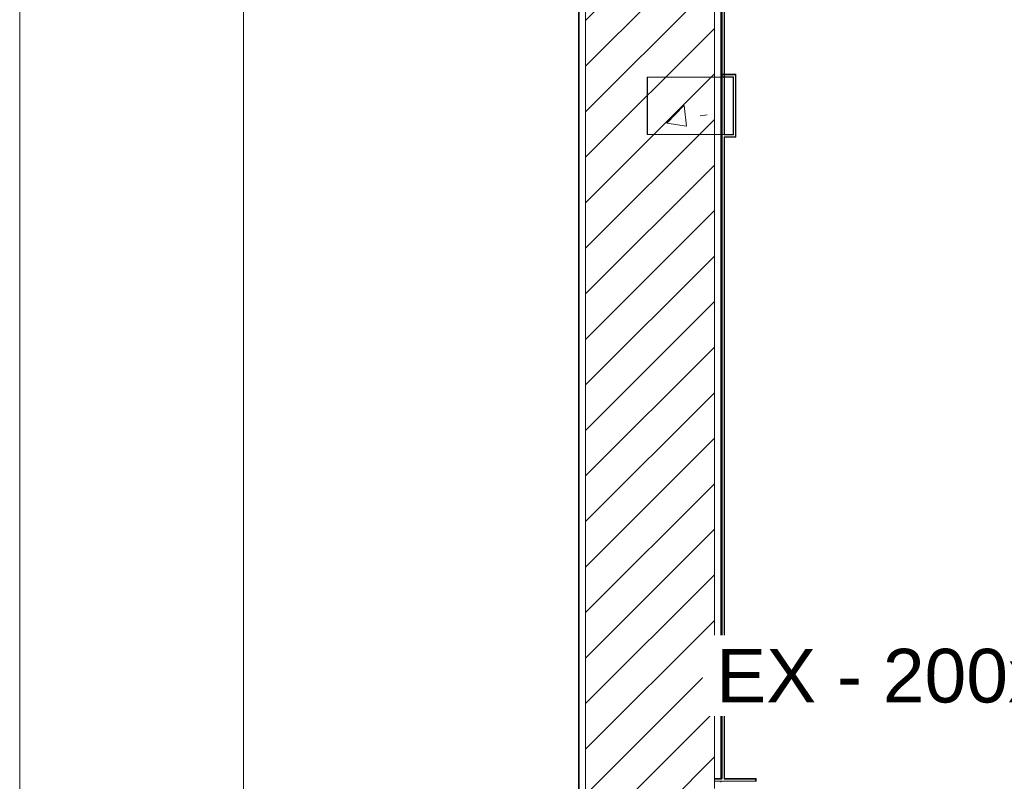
# Model space of a CAD drawing. Header units: metres. Extents: x 3 to 42.2, y -72.9 to -48.7.
# Tile 34 of 189: x 32.7 to 36.2, y -63.7 to -61.1. Entities that reach past the tile are written whole.
import ezdxf

# ---------------------------------------------------------------- set-up
doc = ezdxf.new("R2010")
doc.units = ezdxf.units.M
for name, color, linetype, lineweight in [('A-COLS', 7, 'Continuous', 18), ('A-FLOR', 7, 'Continuous', 18), ('A-WALL', 7, 'Continuous', 18), ('A-WALL-PATT', 7, 'Continuous', 18), ('G-ANNO-SYMB', 7, 'Continuous', 9), ('I-FURN', 7, 'Continuous', 18), ('S-COLS', 7, 'Continuous', 18)]:
    doc.layers.add(name, color=color, linetype=linetype, lineweight=lineweight)
doc.layers.add('M-HVAC-DUCT-IDEN', color=1, linetype='Continuous', lineweight=9, true_color=0xff0000)
doc.styles.add('Arial_1', font='arial.ttf', dxfattribs={"height": 0.1875})
pattern_1 = [(50, (21.555, -62.929), (0.546555, -0.047815), [0.05715, -0.62865]), (355, (21.555, -62.929), (-0.105728, 0.573166), [0.04572, -0.50292]), (100.451, (21.601, -62.933), (0.440828, 0.525349), [0.04857, -0.53427]), (46.184, (21.555, -62.776), (0.813237, -0.12613), [0.08573, -0.94298]), (96.636, (21.623, -62.787), (0.71221, 0.742287), [0.07286, -0.80141]), (351.184, (21.555, -62.776), (0.712217, 0.742274), [0.06858, -0.75438]), (21, (21.631, -62.814), (0.454846, -0.306795), [0.05715, -0.62865]), (326, (21.631, -62.814), (0.185405, 0.55256), [0.04572, -0.50292]), (71.451, (21.669, -62.84), (0.64025, 0.245763), [0.04857, -0.53427]), (37.5, (21.555, -62.929), (0.009261, 0.2536672), [0.02515, -0.47168, 0.02515, -0.48539, -0.50482]), (37.5, (21.555, -62.929), (0.009261, 0.2536672), [-1.007, 0.02515, -0.47968]), (7.5, (21.555, -62.929), (0.200456, 0.300546), [0.02515, -0.26594, 0.02515, -0.46025, -0.1924]), (7.5, (21.555, -62.929), (0.200456, 0.300546), [-0.77648, 0.02515, -0.16726]), (327.5, (21.385, -62.929), (0.4067682, -0.0171882), [0.02515, -0.16535, 0.02515, -0.56921, -0.78867]), (327.5, (21.385, -62.929), (0.4067682, -0.0171882), [-0.78486, 0.02515, -0.76352]), (317.5, (21.309, -62.929), (0.444383, 0.0762794), [0.02515, -0.2225, 0.02515, -0.36957, -0.56007]), (317.5, (21.309, -62.929), (0.444383, 0.0762794), [-0.64237, 0.02515, -0.53492])]
pattern_2 = [(0, (21.555, -62.929), (0.381, 0.381), [0.1905, -0.5715]), (45, (21.65, -62.929), (-1.90495, 1.90495), []), (90, (21.65, -63.024), (-0.381, 0.381), [0.1905, -0.5715])]

# ---------------------------------------------------------------- blocks, each defined once
blk = doc.blocks.new('Mobiliário 3 - Mobiliário 1-7673162-1PAV')
at = {"layer": 'I-FURN', "color": 253, "true_color": 0xaaaaaa}
blk.add_line((33.1865, -57.677), (33.1865, -64.3774), dxfattribs=at)
blk = doc.blocks.new('4 GRE - ESCOLA DE CINEMA E AUDIOVISUAL CINE REX R07_rvt-1-1PAV')
at = {"layer": 'A-WALL-PATT', "true_color": 0xeaeaea}
h = blk.add_hatch(dxfattribs=at)
h.set_pattern_fill('FP_21', color=254, style=0, pattern_type=2)
h.set_pattern_definition(pattern_2)
h.paths.add_polyline_path([(35.1671, -63.7364), (35.1686, -63.7364), (35.1672, -59.1352), (35.1671, -59.1352), (35.1671, -63.7309)])
h.paths.add_polyline_path([(35.168, -58.8352), (35.1686, -58.8352), (35.1678, -57.7855), (35.1671, -57.7855), (35.1672, -58.8352)])
h.paths.add_polyline_path([(35.1686, -57.5855), (35.1686, -52.2354), (35.1673, -52.2354), (35.1678, -57.5855)])
h.paths.add_polyline_path([(35.1673, -51.3554), (35.1686, -51.3554), (35.1686, -51.1754), (35.1673, -51.1754), (35.1673, -51.2746)])
at = {"layer": 'A-WALL-PATT', "true_color": 0xd4d4d4}
h = blk.add_hatch(dxfattribs=at)
h.set_pattern_fill('FP_1', color=254, style=0, pattern_type=2)
h.set_pattern_definition(pattern_1)
h.paths.add_polyline_path([(35.0073, -68.4419), (35.0073, -68.4394), (34.6696, -68.4394), (34.6696, -67.7944), (34.9171, -67.7944), (34.9171, -67.7919), (34.6671, -67.7919), (34.6671, -68.4419), (34.753, -68.4419)])
h.paths.add_polyline_path([(34.753, -66.8919), (34.9171, -66.8919), (34.9171, -66.8894), (34.6696, -66.8894), (34.6696, -65.0519), (34.6671, -65.0519), (34.6671, -66.8919)])
h.paths.add_polyline_path([(34.6671, -65.0434), (34.6696, -65.0434), (34.6696, -65.0394), (34.6671, -65.0394), (34.6671, -65.0419)])
h.paths.add_polyline_path([(34.6696, -64.7444), (34.6694, -64.2554), (34.6671, -64.2554), (34.6671, -64.7444)])
h.paths.add_polyline_path([(34.6696, -64.0554), (34.6696, -59.1352), (34.6671, -59.1352), (34.6671, -64.0554), (34.6693, -64.0554)])
h.paths.add_polyline_path([(34.6696, -58.0394), (34.6671, -58.0394), (34.6671, -58.0415)])
h.paths.add_polyline_path([(34.6671, -58.8352), (34.6696, -58.8352), (34.6696, -58.0394), (34.6671, -58.0419)])
h.paths.add_polyline_path([(34.6671, -57.744), (34.6696, -57.744), (34.6671, -57.7419)])
h.paths.add_polyline_path([(34.6696, -57.744), (34.6696, -54.839), (34.6671, -54.839), (34.6671, -57.7415)])
h.paths.add_polyline_path([(34.6696, -54.344), (34.6696, -54.2019), (34.6671, -54.2019), (34.6671, -54.344)])
h = blk.add_hatch(dxfattribs=at)
h.set_pattern_fill('FP_2', color=254, style=0, pattern_type=2)
h.set_pattern_definition([(45, (21.555, -62.929), (-0.0795495, 0.0795495), [])])
h.paths.add_polyline_path([(34.6921, -68.4169), (35.0073, -68.4169), (35.0073, -68.1426), (35.1421, -68.1426), (35.1421, -67.8169), (34.6921, -67.8169), (34.6921, -68.0761)])
h.paths.add_polyline_path([(34.6921, -66.8669), (35.1421, -66.8669), (35.1421, -64.2554), (34.6921, -64.2554), (34.6921, -66.5312)])
h.paths.add_polyline_path([(34.6921, -64.0554), (35.1421, -64.0554), (35.1421, -59.1352), (34.6921, -59.1352), (34.6921, -61.1238)])
h.paths.add_polyline_path([(34.753, -58.8352), (35.1421, -58.8352), (35.1421, -57.7855), (34.9073, -57.7855), (34.9073, -57.5855), (35.1421, -57.5855), (35.1421, -54.2019), (34.6921, -54.2019), (34.6921, -58.8352)])
h = blk.add_hatch(dxfattribs=at)
h.set_pattern_fill('FP_1', color=254, style=0, pattern_type=2)
h.set_pattern_definition(pattern_1)
h.paths.add_polyline_path([(35.1659, -68.1426), (35.1671, -68.1426), (35.1671, -67.7919), (34.9171, -67.7919), (34.9171, -67.7944), (35.1646, -67.7944), (35.1646, -68.1426)])
h.paths.add_polyline_path([(35.1671, -66.8919), (35.1668, -64.2554), (35.1646, -64.2554), (35.1646, -66.8894), (34.9171, -66.8894), (34.9171, -66.8919)])
h.paths.add_polyline_path([(35.167, -64.0554), (35.1671, -64.0554), (35.1671, -63.9064), (35.1646, -63.9064), (35.1646, -64.0554)])
h.paths.add_polyline_path([(35.1646, -63.8979), (35.1671, -63.8979), (35.1671, -63.8939), (35.1646, -63.8939)])
h.paths.add_polyline_path([(35.1646, -63.7489), (35.1671, -63.7489), (35.1671, -63.7449), (35.1646, -63.7449)])
h.paths.add_polyline_path([(35.1671, -63.7364), (35.1665, -59.1352), (35.1646, -59.1352), (35.1646, -63.7364)])
h.paths.add_polyline_path([(35.1646, -58.8352), (35.1671, -58.8352), (35.167, -57.7855), (35.1646, -57.7855), (35.1646, -58.8063)])
h.paths.add_polyline_path([(35.1671, -57.5855), (35.1671, -57.584), (35.1646, -57.584), (35.1646, -57.5855)])
h.paths.add_polyline_path([(35.1646, -57.5755), (35.1671, -57.5755), (35.1671, -54.2019), (35.1646, -54.2019), (35.1646, -57.551)])
at = {"layer": 'A-WALL-PATT', "true_color": 0xeaeaea}
h = blk.add_hatch(dxfattribs=at)
h.set_pattern_fill('FP_21', color=254, style=0, pattern_type=2)
h.set_pattern_definition(pattern_2)
h.paths.add_polyline_path([(39.8685, -63.7464), (39.8685, -63.7454), (36.1888, -63.7449), (36.1888, -63.7414), (36.1873, -63.7414), (36.1873, -63.7464), (39.6846, -63.7464)])
h.paths.add_polyline_path([(35.2873, -63.7464), (35.2873, -63.7414), (35.2858, -63.7414), (35.2858, -63.7449), (35.1671, -63.7449), (35.1671, -63.7464), (35.2154, -63.7464)])
at = {"layer": 'S-COLS', "true_color": 0xaaaaaa}
h = blk.add_hatch(dxfattribs=at)
h.set_pattern_fill('FP_1', color=253, style=0, pattern_type=2)
h.set_pattern_definition(pattern_1)
h.paths.add_polyline_path([(35.2073, -61.4855), (35.2073, -61.2855), (34.9073, -61.2855), (34.9073, -61.4855), (35.0612, -61.4855)])
at = {"layer": 'A-FLOR', "color": 253, "true_color": 0xaaaaaa}
for p, q in [((35.1673, -61.6677), (35.1673, -61.669)), ((35.1673, -61.6749), (35.1673, -61.6761)), ((35.1673, -63.7364), (35.1673, -63.7379))]:
    blk.add_line(p, q, dxfattribs=at)
at = {"layer": 'A-WALL', "color": 253, "true_color": 0xaaaaaa}
for p, q in [((35.1421, -63.7364), (35.1421, -57.7855)), ((35.1646, -63.7364), (35.1646, -57.7855)), ((35.1671, -63.7364), (35.1671, -57.7855)), ((35.1671, -57.7855), (35.1671, -61.2755)), ((35.1686, -57.7855), (35.1686, -63.7364)), ((35.1756, -61.487), (35.1756, -57.794)), ((35.1771, -61.4855), (35.1771, -57.7955)), ((34.6671, -58.0419), (34.6671, -64.7419)), ((34.6696, -58.0394), (34.6696, -64.7444)), ((34.6921, -58.0169), (34.6921, -64.7669)), ((35.1671, -61.2755), (35.1671, -61.2855)), ((35.1671, -61.2755), (35.1671, -61.277)), ((35.2073, -61.2755), (35.1671, -61.2755)), ((35.1671, -61.2755), (35.1671, -61.277)), ((35.1671, -61.277), (35.1671, -61.284)), ((35.1671, -61.277), (35.2073, -61.277)), ((35.1671, -61.277), (35.1671, -61.284)), ((35.2173, -61.2755), (35.2073, -61.2755)), ((35.2088, -61.2755), (35.2073, -61.2755)), ((35.2073, -61.277), (35.2088, -61.277)), ((35.2088, -61.2755), (35.2088, -61.277)), ((35.2088, -61.277), (35.2158, -61.277)), ((35.2158, -61.2755), (35.2158, -61.277)), ((35.2173, -61.2755), (35.2158, -61.2755)), ((35.2158, -61.277), (35.2158, -61.4855)), ((35.2158, -61.277), (35.2173, -61.277)), ((35.2173, -61.4855), (35.2173, -61.2755)), ((35.2173, -61.277), (35.2173, -61.2755)), ((35.1671, -61.284), (35.1671, -61.2855)), ((35.1671, -61.284), (35.2073, -61.284)), ((35.1671, -61.2855), (35.1671, -63.7364)), ((35.1671, -61.2855), (35.2073, -61.2855)), ((35.2073, -61.284), (35.2088, -61.284)), ((35.2073, -61.2855), (35.2073, -61.4855)), ((35.2088, -61.284), (35.2088, -61.4855)), ((35.1756, -61.487), (35.1771, -61.487)), ((35.2073, -61.4855), (35.1771, -61.4855)), ((35.1771, -61.4855), (35.1771, -61.487)), ((35.2088, -61.487), (35.1771, -61.487)), ((35.2088, -61.4855), (35.2088, -61.487)), ((35.2158, -61.4855), (35.2158, -61.487)), ((35.2158, -61.487), (35.2158, -61.494)), ((35.2173, -61.487), (35.2158, -61.487)), ((35.2173, -61.4955), (35.2173, -61.4855)), ((35.2173, -61.487), (35.2173, -61.4855)), ((35.1756, -63.7364), (35.1756, -61.494)), ((35.1756, -61.494), (35.1771, -61.494)), ((35.2158, -61.494), (35.1771, -61.494)), ((35.1771, -63.7364), (35.1771, -61.4955)), ((35.1771, -61.4955), (35.2173, -61.4955)), ((35.2173, -61.494), (35.2158, -61.494)), ((35.2158, -61.494), (35.2158, -61.4955)), ((35.2158, -61.4955), (35.2173, -61.4955)), ((35.2173, -61.4955), (35.2173, -61.494)), ((35.1421, -63.7379), (35.1421, -63.7364)), ((35.1646, -63.7364), (35.1421, -63.7364)), ((35.1421, -63.7379), (35.1421, -63.7364)), ((35.1421, -63.7449), (35.1421, -63.7379)), ((35.1671, -63.7379), (35.1421, -63.7379)), ((35.1421, -63.7449), (35.1421, -63.7379)), ((35.1421, -63.7714), (35.1421, -63.7449)), ((35.1646, -63.7449), (35.1421, -63.7449)), ((35.1671, -63.7364), (35.1646, -63.7364)), ((35.1646, -63.7489), (35.1646, -63.7449)), ((35.1671, -63.7449), (35.1646, -63.7449)), ((35.1671, -63.7364), (35.1686, -63.7364)), ((35.1671, -63.7449), (35.1671, -63.7464)), ((35.1671, -63.7449), (35.2858, -63.7449)), ((35.1756, -63.7379), (35.1756, -63.7364)), ((35.2858, -63.7379), (35.1756, -63.7379)), ((35.2873, -63.7364), (35.1771, -63.7364)), ((35.2858, -63.7414), (35.2858, -63.7379)), ((35.2858, -63.7449), (35.2858, -63.7414)), ((35.2858, -63.7414), (35.2873, -63.7414)), ((35.2873, -63.7464), (35.2873, -63.7364))]:
    blk.add_line(p, q, dxfattribs=at)
at = {"layer": 'S-COLS', "color": 253, "true_color": 0xaaaaaa}
for p, q in [((35.2073, -61.2855), (34.9073, -61.2855)), ((34.9073, -61.2855), (34.9073, -61.4855)), ((35.2073, -61.4855), (35.2073, -61.2855)), ((34.9073, -61.4855), (35.2073, -61.4855))]:
    blk.add_line(p, q, dxfattribs=at)
at = {"layer": 'I-FURN', "color": 253, "lineweight": 18, "true_color": 0xaaaaaa}
blk.add_blockref('Mobiliário 3 - Mobiliário 1-7673162-1PAV', (-0.471, -0.3645), dxfattribs=at)
blk = doc.blocks.new('Family - P30-299900-1PAV')
at = {"layer": 'S-COLS', "color": 253, "true_color": 0xaaaaaa}
for p, q in [((0.15, 0.1), (-0.15, 0.1)), ((-0.15, 0.1), (-0.15, -0.1)), ((0.15, -0.1), (0.15, 0.1)), ((-0.15, -0.1), (0.15, -0.1))]:
    blk.add_line(p, q, dxfattribs=at)
blk = doc.blocks.new('Family - P30-301548-1PAV')
at = {"layer": 'S-COLS', "color": 253, "true_color": 0xaaaaaa}
for p, q in [((0.15, 0.1), (-0.15, 0.1)), ((-0.15, 0.1), (-0.15, -0.1)), ((0.15, -0.1), (0.15, 0.1)), ((-0.15, -0.1), (0.15, -0.1))]:
    blk.add_line(p, q, dxfattribs=at)
blk = doc.blocks.new('ESTRUTURAL CINE REX _011_IFC-1-1PAV')
at = {"layer": 'A-COLS', "color": 253, "lineweight": 18, "true_color": 0xaaaaaa}
blk.add_blockref('Family - P30-301548-1PAV', (35.0586, -61.3855), dxfattribs=at)
at = {"layer": 'S-COLS', "color": 253, "lineweight": 18, "true_color": 0xaaaaaa}
blk.add_blockref('Family - P30-299900-1PAV', (35.0586, -61.3855), dxfattribs=at)

msp = doc.modelspace()

# ---------------------------------------------------------------- linework, layer by layer
at = {"layer": 'G-ANNO-SYMB'}
msp.add_line((33.497, -49.9323), (33.497, -72.5008), dxfattribs=at)

# ---------------------------------------------------------------- block references
at = {"lineweight": 5}
for name in ['4 GRE - ESCOLA DE CINEMA E AUDIOVISUAL CINE REX R07_rvt-1-1PAV', 'ESTRUTURAL CINE REX _011_IFC-1-1PAV']:
    msp.add_blockref(name, (0, 0), dxfattribs=at)

# ---------------------------------------------------------------- next in the draw order: texts
at = {"layer": 'M-HVAC-DUCT-IDEN', "color": 7, "insert": (35.1482, -63.283), "char_height": 0.1875, "width": 2.741771, "attachment_point": 1, "style": 'Arial_1', "bg_fill": 3, "box_fill_scale": 1.25, "bg_fill_color": 256, "bg_fill_true_color": 13158600, "bg_fill_transparency": 0}
msp.add_mtext('EX - 200x100 (150)', dxfattribs=at)

doc.saveas('drawing.dxf')
